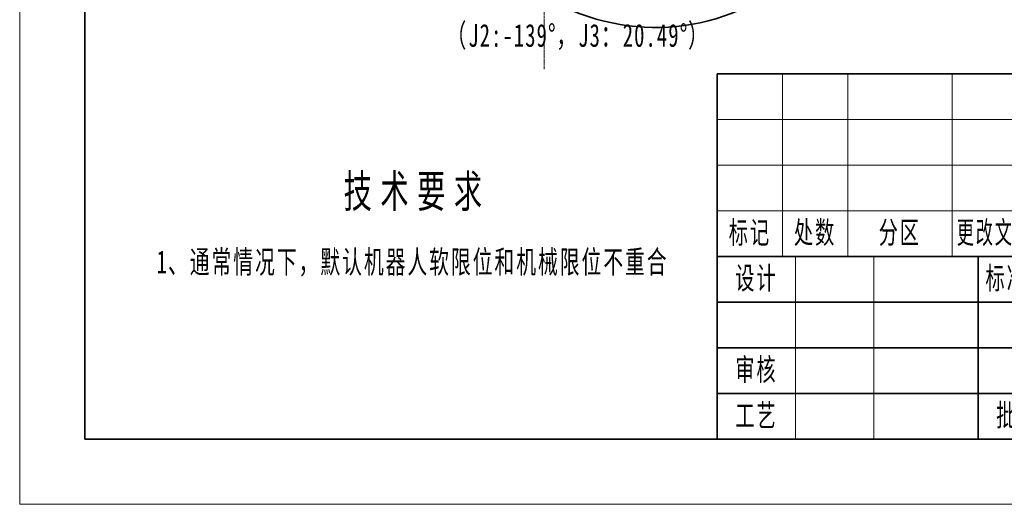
# Model space of a CAD drawing. Header units: millimetres. Extents: x 14751 to 23661, y -2885 to 3415.
# Tile 1 of 19: x 14751 to 19282, y -2885 to -656. Entities that reach past the tile are written whole.
import ezdxf
from ezdxf.enums import TextEntityAlignment as Align

# ---------------------------------------------------------------- set-up
doc = ezdxf.new("R2010")
doc.units = ezdxf.units.MM
doc.linetypes.add('点画线', pattern=[18, 12, -2, 2, -2])
for name, color, linetype, lineweight in [('中心线层', 1, '点画线', 18), ('尺寸线层', 7, 'Continuous', 18), ('粗实线层', 7, 'Continuous', 35), ('细实线层', 7, 'Continuous', 18)]:
    doc.layers.add(name, color=color, linetype=linetype, lineweight=lineweight)
doc.styles.add('TitleStyle', font='txt', dxfattribs={"width": 0.667})
doc.styles.add('标准', font='txt', dxfattribs={"width": 0.667})

# ---------------------------------------------------------------- blocks, each defined once
blk = doc.blocks.new('*X18')
at = {"layer": '粗实线层'}
for p, q in [((-138.5, 95), (-138.5, -95)), ((-138.5, -95), (138.5, -95))]:
    blk.add_line(p, q, dxfattribs=at)
at = {"layer": '细实线层'}
for p, q in [((-148.5, 105), (-148.5, -105)), ((-148.5, -105), (148.5, -105))]:
    blk.add_line(p, q, dxfattribs=at)
blk = doc.blocks.new('*X19')
at = {"layer": '粗实线层'}
for p, q in [((0, 56), (-180, 56)), ((-180, 56), (-180, 0)), ((-50, 28), (-180, 28)), ((-140, 28), (-140, 0)), ((-100, 21), (-180, 21)), ((-100, 14), (-180, 14)), ((-100, 7), (-180, 7)), ((0, 0), (-180, 0))]:
    blk.add_line(p, q, dxfattribs=at)
at = {"layer": '细实线层'}
for p, q in [((-170, 56), (-170, 28)), ((-160, 56), (-160, 28)), ((-144, 56), (-144, 28)), ((-100, 49), (-180, 49)), ((-100, 42), (-180, 42)), ((-100, 35), (-180, 35)), ((-168, 28), (-168, 0)), ((-156, 28), (-156, 0))]:
    blk.add_line(p, q, dxfattribs=at)
at = {"layer": '尺寸线层', "attachment_point": 5, "line_spacing_factor": 0.99982, "style": '标准'}
for s, insert, char_height, width in [('\\T1.1;标记', (-175, 31.5), 3.403, 18), ('\\T1.1;处数', (-165, 31.5), 3.403, 18), ('\\T1.1;分区', (-152, 31.5), 3.403, 30), ('\\T1.1;{\\W0.597914;更改文件号}', (-136, 31.5), 3.4028, 30), ('\\T1.1;设计', (-174, 24.5), 3.403, 22), ('\\T1.1;标准化', (-134, 24.5), 3.403, 22), ('\\T1.1;审核', (-174, 10.5), 3.403, 22), ('\\T1.1;工艺', (-174, 3.5), 3.403, 22), ('\\T1.1;批准', (-134, 3.5), 3.403, 22)]:
    blk.add_mtext(s, dxfattribs=dict(at, insert=insert, char_height=char_height, width=width))
at = {"layer": '尺寸线层', "style": '标准'}
for tag, height, width, p in [('标记C', 3.63, 0.664996, (-175, 52.5)), ('处数C', 3.63, 0.664996, (-165, 52.5)), ('分区C', 3.63, 0.667, (-152, 52.5)), ('更改文件号C', 3.63, 0.498314, (-136, 52.5)), ('更改签名C', 3.63, 0.447537, (-122, 52.5)), ('更改日期C', 3.63, 0.610278, (-108, 52.5)), ('单位名称', 5.19, 0.667, (-25, 47.5)), ('标记B', 3.63, 0.664996, (-175, 45.5)), ('处数B', 3.63, 0.664996, (-165, 45.5)), ('分区B', 3.63, 0.667, (-152, 45.5)), ('更改文件号B', 3.63, 0.498314, (-136, 45.5)), ('更改签名B', 3.63, 0.447537, (-122, 45.5)), ('更改日期B', 3.63, 0.610278, (-108, 45.5)), ('图纸名称', 5.19, 0.667, (-75, 42)), ('标记A', 3.63, 0.664996, (-175, 38.5)), ('处数A', 3.63, 0.664996, (-165, 38.5)), ('更改文件号A', 3.63, 0.498314, (-136, 38.5)), ('更改签名A', 3.63, 0.447537, (-122, 38.5)), ('更改日期A', 3.63, 0.610278, (-108, 38.5)), ('分区A', 3.63, 0.667, (-152, 38.5)), ('材料名称', 5.19, 0.667, (-24.93, 30)), ('设计', 3.63, 0.667, (-162, 24.5)), ('设计日期', 3.63, 0.667, (-148, 24.5)), ('标准化', 3.63, 0.667, (-122, 24.5)), ('标准化日期', 3.63, 0.554163, (-108, 24.5)), ('图纸编号', 5.19, 0.667, (-25, 15)), ('阶段标记S', 3.63, 0.223769, (-96.75, 13.5)), ('阶段标记A', 3.63, 0.223769, (-90.25, 13.5)), ('阶段标记B', 3.63, 0.223769, (-83.75, 13.5)), ('阶段标记C', 3.63, 0.223769, (-77.25, 13.5)), ('重量', 3.63, 0.667, (-68, 13.5)), ('图纸比例', 3.63, 0.510551, (-56, 13.5)), ('审核', 3.63, 0.667, (-162, 10.5)), ('审核日期', 3.63, 0.667, (-148, 10.5)), ('页数', 3.63, 0.667, (-88, 4.5)), ('页码', 3.63, 0.667, (-62, 4.5)), ('工艺', 3.63, 0.667, (-162, 3.5)), ('工艺日期', 3.63, 0.667, (-148, 3.5)), ('批准', 3.63, 0.667, (-122, 3.5)), ('批准日期', 3.63, 0.667, (-108, 3.5))]:
    blk.add_attdef(tag, text='', height=height, dxfattribs=dict(at, width=width)).set_placement(p, align=Align.MIDDLE_CENTER)
blk = doc.blocks.new('*X20')
at = {"layer": '尺寸线层', "color": 0, "linetype": 'Continuous', "lineweight": -2, "line_spacing_factor": 1.15057}
for s, insert, char_height, width, attachment_point, style in [('\\T1.3;技术要求', (1198.71906, 0), 150, 4815.3548673, 2, 'TitleStyle'), ('\\T1.1;1、通常情况下，默认机器人软限位和机械限位不重合', (0, -347.85), 105, 2407.6774336, 1, '标准')]:
    blk.add_mtext(s, dxfattribs=dict(at, insert=insert, char_height=char_height, width=width, attachment_point=attachment_point, style=style))

msp = doc.modelspace()

# ---------------------------------------------------------------- linework, layer by layer
at = {"layer": '中心线层'}
msp.add_line((17164.451, -883.103), (17164.451, 1944.332), dxfattribs=at)
at = {"layer": '粗实线层', "color": 9}
msp.add_arc((17676.177, 298.056), 989.068, 247.296692, 316.80282, dxfattribs=at)

# ---------------------------------------------------------------- block references
at = {"layer": '尺寸线层'}
msp.add_blockref('*X20', (15380.805, -1369.269), dxfattribs=at)
at = {"layer": '粗实线层', "xscale": 30, "yscale": 30, "zscale": 30}
for name, p in [('*X18', (19205.846, 265.301)), ('*X19', (23360.846, -2584.699))]:
    msp.add_blockref(name, p, dxfattribs=at)

# ---------------------------------------------------------------- texts
at = {"layer": '尺寸线层', "insert": (16714.686, -675.182), "char_height": 105, "width": 1313.13624, "attachment_point": 1, "line_spacing_factor": 1.15057, "style": '标准'}
msp.add_mtext('\\T1.1;（J2:-139%%D，J3：20.49%%D）', dxfattribs=at)

doc.saveas('drawing.dxf')
